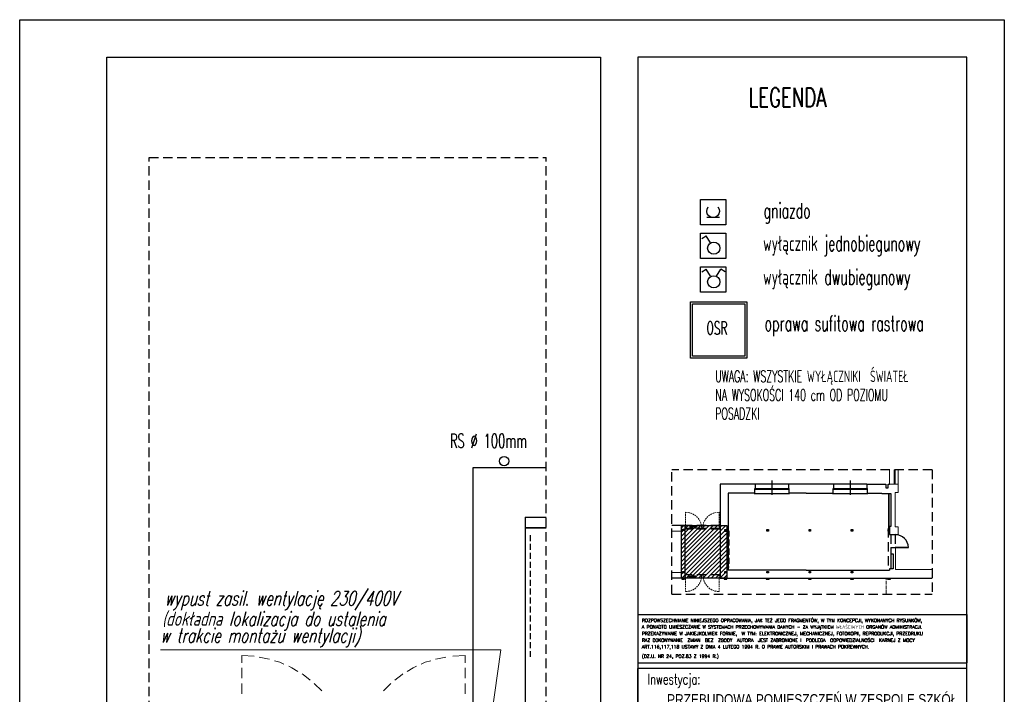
# Model space of a CAD drawing. Extents: x 678233 to 771511, y -128679 to -91169.
# Tile 58 of 62: x 766605 to 767655, y -96326 to -95607. Entities that reach past the tile are written whole.
import ezdxf
from ezdxf.enums import TextEntityAlignment as Align

# ---------------------------------------------------------------- set-up
doc = ezdxf.new("R2010")
doc.units = 0
doc.linetypes.add('DASHED', pattern=[0.75, 0.5, -0.25])
doc.linetypes.add('HIDDEN', pattern=[9.525, 6.35, -3.175])
doc.layers.get('Defpoints').update_dxf_attribs({"linetype": 'CONTINUOUS'})
doc.layers.add('06-gn_txt', color=4, linetype='CONTINUOUS', lineweight=0)
doc.layers.add('A-SCIANY PROJ', color=6, linetype='CONTINUOUS', lineweight=35)
for name, color, linetype in [('1_WYBURZENIA', 40, 'CONTINUOUS'), ('33-RAMA', 2, 'CONTINUOUS'), ('CIENKIE', 251, 'CONTINUOUS'), ('DRZWI', 2, 'CONTINUOUS'), ('hatch', 8, 'CONTINUOUS'), ('INS-ELE', 240, 'CONTINUOUS'), ('MEBLE', 4, 'CONTINUOUS'), ('OKNA', 4, 'CONTINUOUS'), ('PDF_686_ZS31_Felińskiego13_XRF_Parter$PR-ściany', 7, 'CONTINUOUS'), ('PDF_686_ZS31_Felińskiego13_XRF_Parter$SC-SLUPY', 7, 'CONTINUOUS'), ('PDF_686_ZS31_Felińskiego13_XRF_Parter$SCIANY', 7, 'CONTINUOUS'), ('PRZEKROJOWE', 7, 'CONTINUOUS'), ('PRZERYWANA', 9, 'DASHED'), ('ramka', 2, 'CONTINUOUS'), ('tabelka', 2, 'CONTINUOUS'), ('WIDOKOWE', 2, 'CONTINUOUS')]:
    doc.layers.add(name, color=color, linetype=linetype)
for name, color, linetype, true_color in [('PDF_686_ZS31_Felińskiego13_XRF_Parter$IA_1_widok', 9, 'CONTINUOUS', 0x808080), ('PDF_686_ZS31_Felińskiego13_XRF_Parter$OKNA', 9, 'CONTINUOUS', 0x808080), ('PDF_686_ZS31_Felińskiego13_XRF_Parter$powzabudowy', 9, 'CONTINUOUS', 0x808080), ('PDF_686_ZS31_Felińskiego13_XRF_Parter$TEKST', 9, 'CONTINUOUS', 0x808080), ('PDF_686_ZS31_Felińskiego13_XRF_Parter$widok', 9, 'CONTINUOUS', 0x808080), ('PDF_686_ZS31_Felińskiego13_XRF_Parter$widoki', 9, 'CONTINUOUS', 0x808080)]:
    doc.layers.add(name, color=color, linetype=linetype, true_color=true_color)
doc.styles.add('06-EL-TXT', font='simplex.shx', dxfattribs={"width": 0.7, "oblique": 15, "height": 150})
doc.styles.add('ARIAL_CE', font='arial.ttf')
doc.styles.add('ROMANS', font='romans.shx', dxfattribs={"width": 0.6})
doc.styles.add('ROMANTS', font='ROMANS.shx', dxfattribs={"width": 0.6})
doc.styles.add('SIMPLEX', font='simplex.shx', dxfattribs={"height": 15})

# ---------------------------------------------------------------- blocks, each defined once
blk = doc.blocks.new('TABELKA NOWA 334')
at = {"layer": 'tabelka', "ltscale": 2}
for p, q in [((42790.4, -47472.2), (43615.4, -47472.2)), ((42790.4, -47472.2), (42790.4, -47593.6)), ((43615.4, -47472.2), (43615.4, -47593.6)), ((42790.4, -47593.6), (43615.4, -47593.6)), ((42790.4, -48703.2), (42790.4, -47607.4)), ((43615.4, -47607.4), (42790.4, -47607.4))]:
    blk.add_line(p, q, dxfattribs=at)
blk.add_lwpolyline([(42790.4, -49379.6), (43615.4, -49379.6), (43615.4, -47607.4), (42790.4, -47607.4)], close=True, dxfattribs=at)
at = {"layer": 'tabelka', "ltscale": 2, "style": 'ROMANS'}
for s, height, p in [('A PONADTO UMIESZCZANIE W SYSTEMACH PRZECHOWYWANIA DANYCH - ZA WYJĄTKIEM WŁAŚCIWYCH ORGANÓW ADMINISTRACJI. ', 8.2817, (42800.3, -47507.8)), ('ROZPOWSZECHNIANIE NINIEJSZEGO OPRACOWANIA, JAK TEŻ JEGO FRAGMENTÓW, W TYM KONCEPCJI, WYKONANYCH RYSUNKÓW,', 8.2817, (42800.3, -47491.3)), ('PRZEKAZYWANIE W JAKIEJKOLWIEK FORMIE,  W TYM: ELEKTRONICZNEJ, MECHANICZNEJ, FOTOKOPII, REPRODUKCJI, PRZEDRUKU', 8.2817, (42800.3, -47524.4)), ('RAZ D0KONYWANIE  ZMIAN  BEZ  ZGODY  AUTORA  JEST ZABRONIONE I  PODLEGA  ODPOWIEDZIALNOŚCI  KARNEJ Z MOCY ', 8.2817, (42800.3, -47541)), ('ART.116,117,118 USTAWY Z DNIA 4 LUTEGO 1994 R. O PRAWIE AUTORSKIM I PRAWACH POKREWNYCH.', 8.282, (42800.3, -47557.5)), ('(DZ.U. NR 24, POZ.83 Z 1994 R.)', 8.282, (42800.3, -47581.1))]:
    blk.add_text(s, height=height, rotation=359.9955, dxfattribs=at).set_placement(p)
at = {"layer": 'tabelka', "ltscale": 2, "style": 'ROMANS', "width": 0.7}
blk.add_text('Inwestycja:', height=26.174, dxfattribs=at).set_placement((42814.7, -47647.6))
at = {"layer": 'tabelka', "ltscale": 2, "style": 'ARIAL_CE', "width": 0.8}
for tag, height, p in [('Inwestycja 1', 26.8, (43591.7, -47698.9)), ('Inwestycja 2', 26.8, (43591.7, -47745.3)), ('Inwestycja 3', 26.8, (43591.7, -47791.7)), ('Inwestycja 4', 26.8, (43591.7, -47838.1)), ('INWESTOR 1', 26.8, (43591.7, -47947.8)), ('INWESTOR 2', 26.8, (43591.7, -47994.2)), ('INWESTOR 3', 26.8, (43591.7, -48040.6)), ('INWESTOR 4', 26.8, (43591.7, -48087.1)), ('Adres 1', 26.8, (43591.7, -48196.8)), ('Adres 2', 26.8, (43591.7, -48243.2)), ('Adres 3', 26.8, (43591.7, -48289.6)), ('Adres 4', 26.8, (43591.7, -48336)), ('TEMAT1', 25.9, (43585.8, -49053)), ('TEMAT2', 25.9, (43585.8, -49097.9)), ('TEMAT3', 25.9, (43585.8, -49142.8))]:
    blk.add_attdef(tag, text='', height=height, dxfattribs=at).set_placement(p, align=Align.RIGHT)
at = {"layer": 'tabelka', "ltscale": 2, "style": 'ROMANS', "width": 0.7, "flags": 4}
for tag, p in [('arch. wn. Piotr Kostrzewski', (42814.7, -48813.8)), ('arch. wn. Artur Lewandowski', (42814.7, -48886.5)), ('....', (42814.7, -48959.2))]:
    blk.add_attdef(tag, p, '', height=26.2, dxfattribs=at)
at = {"layer": 'tabelka', "ltscale": 2, "style": 'ARIAL_CE', "width": 0.8}
for tag, height, p in [('1:20', 45.9, (43218.4, -49216)), ('A 12', 61.2, (43585.8, -49292.7)), ('sierpień 2013', 30.6, (43218.4, -49325.1))]:
    blk.add_attdef(tag, text='', height=height, dxfattribs=at).set_placement(p, align=Align.MIDDLE_RIGHT)
blk = doc.blocks.new('gniazdo')
at = {"layer": 'INS-ELE'}
blk.add_line((4.9995, 0), (-4.9995, 0), dxfattribs=at)
at = {"layer": 'INS-ELE', "extrusion": (0, 0, -1)}
blk.add_ellipse((0, 4.9995), major_axis=(-3.5352, 3.5352), ratio=1, start_param=1.64821369, end_param=6.20576795, dxfattribs=at)

msp = doc.modelspace()

# ---------------------------------------------------------------- hatches: boundary and pattern name
at = {"layer": 'hatch'}
h = msp.add_hatch(dxfattribs=at)
h.set_pattern_fill('ANSI31', color=256)
h.set_pattern_definition([(45, (9499.774, 0), (-2.24506403, 2.24506403), [])])
h.paths.add_polyline_path([(767358.89, -96202.25), (767310.72, -96202.25), (767310.72, -96146.23), (767358.89, -96146.23)])

# ---------------------------------------------------------------- linework, layer by layer
at = {"layer": '06-gn_txt'}
for p, q in [((766755.07, -96278.48), (767117.78, -96278.48)), ((767117.78, -96278.48), (767086.27, -96504.94))]:
    msp.add_line(p, q, dxfattribs=at)
at = {"layer": '1_WYBURZENIA'}
msp.add_lwpolyline([(767358.89, -96202.25), (767310.72, -96202.25), (767310.72, -96146.23), (767358.89, -96146.23)], close=True, dxfattribs=at)
at = {"layer": 'A-SCIANY PROJ', "ltscale": 3}
msp.add_line((767166.19, -96148.67), (767143.88, -96148.67), dxfattribs=at)
at = {"layer": 'Defpoints'}
for p, q in [((767389.23, -96101.98), (767389.23, -96106.48)), ((767424.78, -96101.98), (767424.78, -96106.48)), ((767425.34, -96111.58), (767425.34, -96106.48)), ((767472.78, -96101.98), (767472.78, -96106.48)), ((767508.33, -96101.98), (767508.33, -96106.48)), ((767508.89, -96111.58), (767508.89, -96106.48)), ((767530.83, -96105.88), (767530.83, -96101.98)), ((767530.83, -96101.98), (767532.42, -96101.98)), ((767533.94, -96155.75), (767541.71, -96155.75)), ((767536.19, -96176.3), (767536.19, -96192.13)), ((767462.14, -96193.55), (767499.88, -96193.55)), ((767530.94, -96193.55), (767532.29, -96193.55)), ((767536.19, -96192.13), (767532.29, -96192.13)), ((767532.29, -96192.13), (767532.29, -96193.55))]:
    msp.add_line(p, q, dxfattribs=at)
msp.add_lwpolyline([(766604.8, -95606.74), (767654.8, -95606.74), (767654.8, -97091.74), (766604.8, -97091.74)], close=True, dxfattribs=at)
at = {"layer": 'DRZWI'}
for p, q in [((767538.55, -96169.24), (767552.58, -96169.24)), ((767538.55, -96169.55), (767552.58, -96169.55))]:
    msp.add_line(p, q, dxfattribs=at)
msp.add_arc((767538.55, -96169.87), 14.03, 1.29788, 89.98961, dxfattribs=at)
at = {"layer": 'INS-ELE'}
for p, q in [((767332.19, -95840.03), (767336.85, -95837.18)), ((767341.5, -95844.76), (767336.85, -95837.18)), ((767332.19, -95875.51), (767336.85, -95872.66)), ((767341.5, -95880.24), (767336.85, -95872.66)), ((767347.72, -95880.24), (767352.37, -95872.66)), ((767357.03, -95875.51), (767352.37, -95872.66))]:
    msp.add_line(p, q, dxfattribs=at)
for points in [[(767357.88, -95825.49), (767330.71, -95825.49), (767330.71, -95798.32), (767357.88, -95798.32)], [(767357.88, -95861.39), (767330.71, -95861.39), (767330.71, -95834.22), (767357.88, -95834.22)], [(767357.88, -95897.29), (767330.71, -95897.29), (767330.71, -95870.12), (767357.88, -95870.12)], [(767320.11, -95937.69), (767320.11, -95907.69), (767380.11, -95907.69), (767380.11, -95967.69), (767320.11, -95967.69)], [(767322.11, -95937.69), (767322.11, -95909.69), (767378.11, -95909.69), (767378.11, -95965.69), (767322.11, -95965.69)]]:
    msp.add_lwpolyline(points, close=True, dxfattribs=at)
for centre in [(767344.91, -95850.31), (767344.91, -95886.21)]:
    msp.add_circle(centre, 6.52, dxfattribs=at)
at = {"layer": 'MEBLE', "color": 8, "linetype": 'HIDDEN'}
for p, q in [((767149.24, -96156.27), (767149.24, -96286.27)), ((767361.05, -96151.6), (767361.05, -96171.1)), ((767361.05, -96171.1), (767361.05, -96190.6))]:
    msp.add_line(p, q, dxfattribs=at)
at = {"layer": 'MEBLE'}
msp.add_lwpolyline([(767531.69, -96150.35), (767531.69, -96150.35), (767531.69, -96111.88), (767531.69, -96111.88)], close=True, dxfattribs=at)
at = {"layer": 'OKNA'}
for p, q in [((767388.67, -96106.48), (767425.34, -96106.48)), ((767407.01, -96098.21), (767407.01, -96113.48)), ((767472.22, -96106.48), (767508.89, -96106.48)), ((767490.56, -96098.21), (767490.56, -96113.48)), ((767388.67, -96107.38), (767425.34, -96107.38)), ((767472.22, -96107.38), (767508.89, -96107.38))]:
    msp.add_line(p, q, dxfattribs=at)
at = {"layer": 'PDF_686_ZS31_Felińskiego13_XRF_Parter$IA_1_widok', "lineweight": 0}
msp.add_lwpolyline([(767541.71, -96102.33), (767541.71, -96086.74)], dxfattribs=at)
at = {"layer": 'PDF_686_ZS31_Felińskiego13_XRF_Parter$OKNA', "lineweight": 0}
for points in [[(767537.38, -96101.94), (767537.38, -96086.74)], [(767537.38, -96102.33), (767537.38, -96086.74)], [(767538.46, -96102.33), (767538.46, -96086.74)], [(767538.46, -96102.33), (767538.46, -96086.74)], [(767537.38, -96101.5), (767538.46, -96101.5)]]:
    msp.add_lwpolyline(points, dxfattribs=at)
at = {"layer": 'PDF_686_ZS31_Felińskiego13_XRF_Parter$powzabudowy', "lineweight": 0}
for points in [[(767528.98, -96204.09), (767528.98, -96202.24)], [(767528.98, -96208.54), (767528.98, -96206.76)], [(767528.98, -96213.06), (767528.98, -96211.28)], [(767528.98, -96217.58), (767528.98, -96215.8)]]:
    msp.add_lwpolyline(points, dxfattribs=at)
at = {"layer": 'PDF_686_ZS31_Felińskiego13_XRF_Parter$PR-ściany', "lineweight": 13}
msp.add_lwpolyline([(767300.08, -96152.02), (767305.81, -96152.02)], dxfattribs=at)
at = {"layer": 'PDF_686_ZS31_Felińskiego13_XRF_Parter$SC-SLUPY', "lineweight": 13}
msp.add_line((767532.42, -96101.98), (767541.71, -96101.98), dxfattribs=at)
at = {"layer": 'PDF_686_ZS31_Felińskiego13_XRF_Parter$SCIANY', "lineweight": 13}
for p, q in [((767541.71, -96110.73), (767541.71, -96101.98)), ((767538.27, -96147.32), (767538.27, -96110.73)), ((767538.27, -96110.73), (767541.71, -96110.73)), ((767541.71, -96147.32), (767538.27, -96147.32)), ((767541.71, -96155.75), (767541.71, -96147.32)), ((767305.81, -96152.02), (767310.2, -96152.02)), ((767310.2, -96152.02), (767310.2, -96196.05)), ((767538.59, -96192.95), (767538.59, -96169.55)), ((767310.2, -96196.05), (767300.08, -96196.05)), ((767577.76, -96192.95), (767538.59, -96192.95))]:
    msp.add_line(p, q, dxfattribs=at)
for points in [[(767311.73, -96149.98), (767313.25, -96149.98), (767313.25, -96151.44), (767311.73, -96151.44)], [(767311.73, -96196.63), (767313.25, -96196.63), (767313.25, -96195.1), (767311.73, -96195.1)]]:
    msp.add_lwpolyline(points, close=True, dxfattribs=at)
at = {"layer": 'PDF_686_ZS31_Felińskiego13_XRF_Parter$TEKST', "lineweight": 0}
msp.add_line((767323.24, -96199.92), (767324.25, -96199.92), dxfattribs=at)
for points in [[(767319.39, -96146.19), (767319.39, -96148.92)], [(767320.41, -96147.08), (767319.39, -96148.41)], [(767319.77, -96148.39), (767320.53, -96149.41)], [(767321.11, -96147.08), (767321.11, -96148.92)], [(767321.11, -96147.9), (767321.23, -96147.46), (767321.42, -96147.2), (767321.62, -96147.08), (767321.93, -96147.08)], [(767323.59, -96147.46), (767323.4, -96147.2), (767323.21, -96147.08), (767322.89, -96147.08), (767322.7, -96147.2), (767322.44, -96147.46), (767322.38, -96147.9), (767322.38, -96148.16), (767322.44, -96148.54), (767322.7, -96148.79), (767322.89, -96148.92), (767323.21, -96148.92), (767323.4, -96148.79), (767323.59, -96148.54)], [(767323.59, -96147.08), (767323.59, -96148.92)], [(767324.23, -96147.08), (767324.93, -96147.08)], [(767324.54, -96146.19), (767324.54, -96148.41), (767324.61, -96148.79), (767324.8, -96148.92), (767325.05, -96148.92)], [(767326.77, -96147.46), (767326.58, -96147.2), (767326.39, -96147.08), (767326.07, -96147.08), (767325.88, -96147.2), (767325.63, -96147.46), (767325.56, -96147.9), (767325.56, -96148.16), (767325.63, -96148.54), (767325.88, -96148.79), (767326.07, -96148.92), (767326.39, -96148.92), (767326.58, -96148.79), (767326.77, -96148.54)], [(767326.77, -96147.08), (767326.77, -96148.92)], [(767318.43, -96198.99), (767318.43, -96201.73)], [(767319.45, -96199.88), (767318.43, -96201.22)], [(767318.81, -96200.71), (767319.58, -96201.73)], [(767320.15, -96199.88), (767320.15, -96201.73)], [(767320.15, -96200.71), (767320.28, -96200.27), (767320.47, -96200.01), (767320.66, -96199.88), (767320.98, -96199.88)], [(767322.63, -96200.27), (767322.44, -96200.01), (767322.25, -96199.88), (767321.93, -96199.88), (767321.74, -96200.01), (767321.49, -96200.27), (767321.42, -96200.71), (767321.42, -96200.97), (767321.49, -96201.35), (767321.74, -96201.6), (767321.93, -96201.73), (767322.25, -96201.73), (767322.44, -96201.6), (767322.63, -96201.35)], [(767322.63, -96199.88), (767322.63, -96201.73)], [(767323.59, -96198.99), (767323.59, -96201.22), (767323.65, -96201.6), (767323.84, -96201.73), (767324.09, -96201.73)], [(767325.81, -96200.27), (767325.62, -96200.01), (767325.43, -96199.88), (767325.11, -96199.88), (767324.92, -96200.01), (767324.67, -96200.27), (767324.6, -96200.71), (767324.6, -96200.97), (767324.67, -96201.35), (767324.92, -96201.6), (767325.11, -96201.73), (767325.43, -96201.73), (767325.62, -96201.6), (767325.81, -96201.35)], [(767325.81, -96199.88), (767325.81, -96201.73)]]:
    msp.add_lwpolyline(points, dxfattribs=at)
at = {"layer": 'PDF_686_ZS31_Felińskiego13_XRF_Parter$widok', "lineweight": 0}
for points in [[(767316.88, -96132.11), (767314.91, -96131.98), (767314.91, -96133.13)], [(767314.91, -96133.95), (767314.91, -96135.61)], [(767314.91, -96136.44), (767314.91, -96138.09)], [(767319.36, -96132.55), (767319.04, -96132.49), (767317.71, -96132.23)], [(767321.65, -96133.38), (767321.02, -96133.06), (767320.13, -96132.81)], [(767323.88, -96134.53), (767322.93, -96133.95), (767322.42, -96133.7)], [(767325.85, -96135.93), (767324.71, -96135.04), (767324.58, -96134.91)], [(767327.7, -96137.64), (767326.49, -96136.44)], [(767337.56, -96137.64), (767338.77, -96136.44)], [(767339.41, -96135.93), (767340.55, -96135.04), (767340.68, -96134.91)], [(767341.38, -96134.53), (767342.34, -96133.95), (767342.85, -96133.7)], [(767343.61, -96133.38), (767344.25, -96133.06), (767345.14, -96132.81)], [(767345.9, -96132.55), (767346.22, -96132.49), (767347.55, -96132.23)], [(767348.66, -96132.11), (767350.63, -96131.98), (767350.63, -96133.13)], [(767350.63, -96133.95), (767350.63, -96135.61)], [(767350.63, -96136.44), (767350.63, -96138.09)], [(767314.91, -96138.92), (767314.91, -96140.57)], [(767314.91, -96141.4), (767314.91, -96143.05)], [(767314.91, -96143.88), (767314.91, -96145.47)], [(767314.91, -96146.3), (767314.91, -96147.95)], [(767329.23, -96139.55), (767329.1, -96139.43), (767328.21, -96138.28)], [(767330.44, -96141.72), (767330.18, -96141.21), (767329.61, -96140.25)], [(767331.33, -96144.01), (767331.07, -96143.12), (767330.75, -96142.48)], [(767331.9, -96146.43), (767331.64, -96145.09), (767331.58, -96144.77)], [(767332.15, -96149.23), (767332.03, -96147.25)], [(767333.11, -96149.23), (767333.24, -96147.25)], [(767333.36, -96146.43), (767333.62, -96145.09), (767333.68, -96144.77)], [(767333.94, -96144.01), (767334.19, -96143.12), (767334.51, -96142.48)], [(767334.83, -96141.72), (767335.08, -96141.21), (767335.65, -96140.25)], [(767336.04, -96139.55), (767336.16, -96139.43), (767337.05, -96138.28)], [(767350.61, -96146.3), (767350.61, -96147.95)], [(767350.63, -96138.92), (767350.63, -96140.57)], [(767350.63, -96141.4), (767350.63, -96143.05)], [(767350.63, -96143.88), (767350.63, -96145.47)], [(767314.91, -96148.78), (767314.91, -96149.99), (767314.14, -96149.99)], [(767314.91, -96149.23), (767314.14, -96149.23)], [(767350.61, -96148.78), (767350.61, -96149.99), (767351.37, -96149.99)], [(767314.91, -96199.65), (767314.91, -96198.5), (767314.14, -96198.5)], [(767314.91, -96198.5), (767314.14, -96198.5)], [(767314.91, -96202.13), (767314.91, -96200.47)], [(767332.15, -96199.26), (767332.03, -96201.24)], [(767333.49, -96199.26), (767333.62, -96201.24)], [(767351.88, -96198.5), (767350.55, -96198.5)], [(767350.74, -96199.65), (767350.74, -96198.5), (767351.5, -96198.5)], [(767350.74, -96202.13), (767350.74, -96200.47)], [(767351.88, -96198.5), (767350.86, -96198.5)], [(767351.88, -96199.26), (767350.86, -96199.26)], [(767314.91, -96204.61), (767314.91, -96202.96)], [(767314.91, -96207.09), (767314.91, -96205.44)], [(767314.91, -96209.57), (767314.91, -96207.92)], [(767314.91, -96211.99), (767314.91, -96210.4)], [(767327.7, -96210.85), (767326.49, -96211.99)], [(767329.23, -96208.87), (767329.1, -96209.07), (767328.21, -96210.21)], [(767330.44, -96206.71), (767330.18, -96207.28), (767329.61, -96208.17)], [(767331.33, -96204.42), (767331.07, -96205.37), (767330.75, -96206.01)], [(767331.9, -96202.06), (767331.64, -96203.34), (767331.58, -96203.66)], [(767333.74, -96202.06), (767334, -96203.34), (767334.06, -96203.66)], [(767334.32, -96204.42), (767334.57, -96205.37), (767334.89, -96206.01)], [(767335.21, -96206.71), (767335.46, -96207.28), (767336.03, -96208.17)], [(767336.42, -96208.87), (767336.54, -96209.07), (767337.44, -96210.21)], [(767337.94, -96210.85), (767339.15, -96211.99)], [(767350.74, -96204.61), (767350.74, -96202.96)], [(767350.74, -96207.09), (767350.74, -96205.44)], [(767350.74, -96209.57), (767350.74, -96207.92)], [(767350.74, -96211.99), (767350.74, -96210.4)], [(767528.98, -96202.43), (767528.98, -96204.09)], [(767528.98, -96204.92), (767528.98, -96206.57)], [(767528.98, -96207.4), (767528.98, -96209.05)], [(767528.98, -96209.88), (767528.98, -96211.53)], [(767314.91, -96214.47), (767314.91, -96212.82)], [(767316.88, -96216.38), (767314.91, -96216.51), (767314.91, -96215.3)], [(767319.36, -96215.87), (767319.04, -96216), (767317.71, -96216.26)], [(767321.65, -96215.11), (767321.02, -96215.37), (767320.13, -96215.62)], [(767323.88, -96213.97), (767322.93, -96214.54), (767322.42, -96214.73)], [(767325.85, -96212.5), (767324.71, -96213.46), (767324.58, -96213.52)], [(767339.79, -96212.5), (767340.94, -96213.46), (767341.06, -96213.52)], [(767341.76, -96213.97), (767342.72, -96214.54), (767343.23, -96214.73)], [(767343.99, -96215.11), (767344.63, -96215.37), (767345.52, -96215.62)], [(767346.28, -96215.87), (767346.6, -96216), (767347.94, -96216.26)], [(767348.76, -96216.38), (767350.74, -96216.51), (767350.74, -96215.3)], [(767350.74, -96214.47), (767350.74, -96212.82)], [(767528.98, -96212.36), (767528.98, -96214.02)], [(767528.98, -96214.84), (767528.98, -96216.5)], [(767528.98, -96217.33), (767528.98, -96218.98)], [(766854.8, -96285.55), (766841.64, -96284.7), (766841.64, -96292.33)], [(767066.63, -96285.55), (767079.78, -96284.7), (767079.78, -96292.33)], [(766871.34, -96288.52), (766869.22, -96288.09), (766860.31, -96286.39)], [(766886.62, -96294.03), (766882.37, -96291.91), (766876.43, -96290.21)], [(767032.99, -96294.03), (767037.23, -96291.91), (767043.17, -96290.21)], [(767048.26, -96288.52), (767050.38, -96288.09), (767059.29, -96286.39)], [(766841.64, -96297.85), (766841.64, -96308.88)], [(766901.47, -96301.67), (766895.1, -96297.85), (766891.71, -96296.15)], [(766914.62, -96311), (766906.98, -96305.06), (766906.13, -96304.21)], [(767004.99, -96311), (767012.62, -96305.06), (767013.47, -96304.21)], [(767018.14, -96301.67), (767024.5, -96297.85), (767027.9, -96296.15)], [(767079.78, -96297.85), (767079.78, -96308.88)], [(766841.64, -96314.4), (766841.64, -96325.43)], [(766926.92, -96322.46), (766918.86, -96314.4)], [(766992.68, -96322.46), (767000.74, -96314.4)], [(767079.78, -96314.4), (767079.78, -96325.43)]]:
    msp.add_lwpolyline(points, dxfattribs=at)
at = {"layer": 'PDF_686_ZS31_Felińskiego13_XRF_Parter$widoki', "lineweight": 0}
for points in [[(767532.42, -96101.94), (767532.42, -96086.74)], [(767532.42, -96102.01), (767532.42, -96086.74)]]:
    msp.add_lwpolyline(points, dxfattribs=at)
at = {"layer": 'PRZEKROJOWE'}
for p, q in [((767166.19, -96084.67), (767088.13, -96084.67)), ((767088.13, -96084.67), (767088.13, -96753.17)), ((767389.23, -96101.98), (767351.88, -96101.98)), ((767351.88, -96101.98), (767351.88, -96202.25)), ((767388.67, -96111.58), (767388.67, -96106.48)), ((767472.78, -96101.98), (767424.78, -96101.98)), ((767472.22, -96111.58), (767472.22, -96106.48)), ((767508.33, -96101.98), (767528.43, -96101.98)), ((767528.43, -96101.98), (767528.43, -96105.88)), ((767528.43, -96105.88), (767530.83, -96105.88)), ((767360.24, -96111.58), (767360.24, -96149.75)), ((767388.67, -96111.58), (767360.24, -96111.58)), ((767443.42, -96111.58), (767425.34, -96111.58)), ((767443.42, -96111.58), (767472.22, -96111.58)), ((767508.89, -96111.58), (767524.19, -96111.58)), ((767524.19, -96111.58), (767524.19, -96111.88)), ((767524.19, -96111.88), (767533.94, -96111.88)), ((767533.94, -96111.88), (767533.94, -96146.98)), ((767143.88, -96137.17), (767166.19, -96137.17)), ((767143.88, -96137.17), (767143.88, -96403.17)), ((767314.01, -96146.23), (767300.08, -96146.23)), ((767314.01, -96146.23), (767314.01, -96202.25)), ((767533.94, -96146.98), (767532.44, -96146.98)), ((767532.44, -96146.98), (767532.44, -96152)), ((767358.44, -96152.6), (767356.19, -96152.6)), ((767360.24, -96149.75), (767358.44, -96149.75)), ((767358.44, -96149.75), (767358.44, -96152.6)), ((767360.24, -96149.75), (767360.24, -96193.55)), ((767532.44, -96152), (767532.44, -96155.75)), ((767532.44, -96155.75), (767533.94, -96155.75)), ((767533.94, -96169.55), (767538.59, -96169.55)), ((767533.94, -96169.55), (767533.94, -96176.3)), ((767533.94, -96176.3), (767536.19, -96176.3)), ((767443.42, -96193.55), (767360.24, -96193.55)), ((767443.42, -96193.55), (767532.29, -96193.55)), ((767493.89, -96194.3), (767493.82, -96194.3)), ((767314.01, -96202.25), (767300.08, -96202.25)), ((767351.88, -96202.25), (767538.29, -96202.25)), ((767351.88, -96202.25), (767577.76, -96202.25))]:
    msp.add_line(p, q, dxfattribs=at)
for points in [[(767356.72, -96150.35), (767358.37, -96150.35), (767358.37, -96152), (767356.72, -96152)], [(767401.64, -96150.35), (767403.29, -96150.35), (767403.29, -96152), (767401.64, -96152)], [(767446.57, -96150.35), (767448.22, -96150.35), (767448.22, -96152), (767446.57, -96152)], [(767446.57, -96150.35), (767448.22, -96150.35), (767448.22, -96152), (767446.57, -96152)], [(767491.57, -96150.35), (767493.22, -96150.35), (767493.22, -96152), (767491.57, -96152)], [(767530.94, -96150.35), (767532.44, -96150.35), (767532.44, -96152), (767530.94, -96152)], [(767356.72, -96194.98), (767358.37, -96194.98), (767358.37, -96196.63), (767356.72, -96196.63)], [(767401.64, -96194.98), (767403.29, -96194.98), (767403.29, -96196.63), (767401.64, -96196.63)], [(767446.57, -96194.98), (767448.22, -96194.98), (767448.22, -96196.63), (767446.57, -96196.63)], [(767491.57, -96194.98), (767493.22, -96194.98), (767493.22, -96196.63), (767491.57, -96196.63)]]:
    msp.add_lwpolyline(points, close=True, dxfattribs=at)
msp.add_circle((767121.43, -96077.4), 5, dxfattribs=at)
at = {"layer": 'PRZERYWANA', "ltscale": 20}
for p, q in [((766742.79, -96928.03), (766742.79, -95753.63)), ((766742.79, -95753.63), (767166.19, -95753.63)), ((767166.19, -96928.03), (767166.19, -95753.63)), ((767577.76, -96086.74), (767300.08, -96086.74)), ((767300.08, -96219.16), (767300.08, -96086.74)), ((767577.76, -96086.74), (767577.76, -96219.16)), ((767351.88, -96146.23), (767313.63, -96146.23)), ((767351.88, -96149.23), (767313.63, -96149.23)), ((767351.88, -96149.99), (767313.63, -96149.99)), ((767530.94, -96148.81), (767530.94, -96193.55)), ((767533.94, -96155.75), (767533.94, -96169.55)), ((767538.55, -96155.75), (767538.55, -96169.55)), ((767351.88, -96198.5), (767313.76, -96198.5)), ((767351.88, -96198.5), (767343.37, -96198.5)), ((767351.88, -96202.25), (767313.76, -96202.25)), ((767300.08, -96219.16), (767577.76, -96219.16))]:
    msp.add_line(p, q, dxfattribs=at)
for points in [[(767310.78, -96202.25), (767310.78, -96203.3), (767313.78, -96203.3), (767313.78, -96203.3), (767313.78, -96202.25)], [(767355.89, -96202.25), (767355.89, -96203.3), (767358.89, -96203.3), (767358.89, -96203.3), (767358.89, -96202.25)], [(767400.89, -96202.25), (767400.89, -96203.3), (767403.89, -96203.3), (767403.89, -96203.3), (767403.89, -96202.25)], [(767445.89, -96202.25), (767445.89, -96203.3), (767448.89, -96203.3), (767448.89, -96203.3), (767448.89, -96202.25)], [(767490.89, -96202.25), (767490.89, -96203.3), (767493.89, -96203.3), (767493.89, -96203.3), (767493.89, -96202.25)], [(767530.27, -96202.25), (767530.27, -96203.3), (767533.27, -96203.3), (767533.27, -96203.3), (767533.27, -96202.25)]]:
    msp.add_lwpolyline(points, dxfattribs=at)
at = {"layer": 'tabelka'}
for points in [[(766697.65, -95646.74), (767224.09, -95646.74), (767224.09, -97051.74), (766697.65, -97051.74)], [(767264.09, -97051.74), (767614.8, -97051.74), (767614.8, -95646.74), (767264.09, -95646.74)]]:
    msp.add_lwpolyline(points, close=True, dxfattribs=at)
at = {"layer": 'WIDOKOWE'}
for p, q in [((767389.23, -96101.53), (767424.78, -96101.53)), ((767389.23, -96101.98), (767389.23, -96101.53)), ((767424.78, -96101.98), (767424.78, -96101.53)), ((767472.78, -96101.53), (767508.33, -96101.53)), ((767472.78, -96101.98), (767472.78, -96101.53)), ((767508.33, -96101.98), (767508.33, -96101.53)), ((767388.2, -96111.58), (767388.2, -96112.03)), ((767388.2, -96112.03), (767425.79, -96112.03)), ((767425.79, -96111.58), (767425.79, -96112.03)), ((767471.75, -96111.58), (767471.75, -96112.03)), ((767471.75, -96112.03), (767509.34, -96112.03)), ((767509.34, -96111.58), (767509.34, -96112.03)), ((767533.94, -96176.3), (767533.94, -96192.13))]:
    msp.add_line(p, q, dxfattribs=at)

# ---------------------------------------------------------------- block references
at = {"layer": 'INS-ELE', "xscale": 1.358279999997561, "yscale": 1.358279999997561, "zscale": 1.358279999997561}
msp.add_blockref('gniazdo', (767344.29, -95817.63), dxfattribs=at)
at = {"layer": 'ramka'}
ref = msp.add_blockref('TABELKA NOWA 334', (749073.8, -76060.39), dxfattribs=dict(at, xscale=0.425101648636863, yscale=0.425101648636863, zscale=0.425101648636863))
ref.add_attrib('Inwestycja 1', 'PRZEBUDOWA POMIESZCZEŃ W ZESPOLE SZKÓŁ', dxfattribs={"layer": 'tabelka', "ltscale": 2, "height": 11.3822, "style": 'ARIAL_CE', "width": 0.8}).set_placement((767604.71, -96337.26), align=Align.RIGHT)

# ---------------------------------------------------------------- texts
at = {"layer": '06-gn_txt', "style": '06-EL-TXT', "oblique": 15, "width": 0.7}
for s, p in [('wypust zasil. wentylację 230/400V', (766759.35, -96231.23)), ('(dokładna lokalizacja do ustalenia', (766756.71, -96253.03)), ('w trakcie montażu wentylacji)', (766754.73, -96270.86))]:
    msp.add_text(s, height=15, dxfattribs=at).set_placement(p)
at = {"layer": '33-RAMA', "color": 3, "style": 'SIMPLEX', "width": 0.7}
msp.add_text('LEGENDA', height=20.171, dxfattribs=at).set_placement((767423.61, -95699.73), align=Align.CENTER)
at = {"layer": 'CIENKIE', "style": 'SIMPLEX', "width": 0.6}
for s, height, p in [('gniazdo ', 16.299, (767398.03, -95818.52)), ('wyłącznik jednobiegunowy', 16.2994, (767397.54, -95853.39)), ('wyłącznik dwubiegunowy', 16.2994, (767397.54, -95889.29)), ('oprawa sufitowa rastrowa', 16.2994, (767399.19, -95938.72)), ('UWAGA: WSZYSTKIE WYŁĄCZNIKI  ŚWIATEŁ', 12.2245, (767346.54, -95993.09)), ('NA WYSOKOŚCI 140 cm OD POZIOMU', 12.2245, (767346.54, -96013)), ('POSADZKI', 12.225, (767346.54, -96032.92))]:
    msp.add_text(s, height=height, dxfattribs=at).set_placement(p)
at = {"layer": 'INS-ELE', "style": 'ROMANS', "width": 0.6}
msp.add_text('OSR', height=13.872, dxfattribs=at).set_placement((767337.13, -95942.5))
at = {"layer": 'PRZERYWANA', "ltscale": 20, "style": 'ROMANTS', "width": 0.6}
msp.add_text('RS %%C 100mm', height=15.0341, dxfattribs=at).set_placement((767063.56, -96063.33))

doc.saveas('drawing.dxf')
